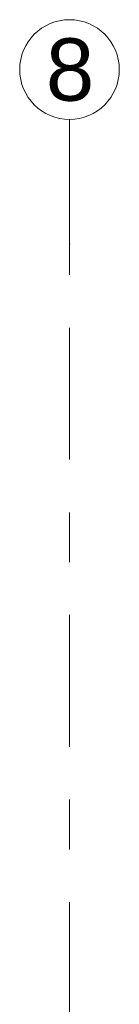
# Model space of a CAD drawing. Header units: metres. Extents: x -3.6 to 84.5, y -11 to 16.8.
# Tile 161 of 161: x 25.63 to 25.83, y 14.83 to 16.805. Entities that reach past the tile are written whole.
import ezdxf

# ---------------------------------------------------------------- set-up
doc = ezdxf.new("R2010")
doc.units = ezdxf.units.M
doc.header["$MEASUREMENT"] = 0
doc.linetypes.add('Strichlinie doppelt', pattern=[0.546806, 0.264583, -0.105833, 0.070556, -0.105833])
doc.layers.add('451 - Universal.Achsen Raster', color=7, linetype='Continuous')
doc.styles.add('ERSTELLTER_STIL_2', font='txt')

msp = doc.modelspace()

# ---------------------------------------------------------------- linework, layer by layer
at = {"layer": '451 - Universal.Achsen Raster', "color": 160, "linetype": 'Strichlinie doppelt', "lineweight": 9, "true_color": 0x3232ff}
for p, q in [((25.73, 16.355), (25.73, 16.605)), ((25.73, -10.585), (25.73, 16.355))]:
    msp.add_line(p, q, dxfattribs=at)
at = {"layer": '451 - Universal.Achsen Raster', "color": 160, "linetype": 'Continuous', "lineweight": 9, "true_color": 0x3232ff}
msp.add_circle((25.73, 16.705), 0.1, dxfattribs=at)
at = {"layer": '451 - Universal.Achsen Raster', "color": 160, "linetype": 'Strichlinie doppelt', "lineweight": 9, "true_color": 0x3232ff}
msp.add_point((25.73, 16.355), dxfattribs=at)
msp.add_point((25.73, 16.355), dxfattribs=at)

# ---------------------------------------------------------------- texts
at = {"layer": '451 - Universal.Achsen Raster', "color": 160, "lineweight": 9, "true_color": 0x3232ff, "insert": (25.6826, 16.7675), "char_height": 0.125, "attachment_point": 1, "style": 'ERSTELLTER_STIL_2'}
msp.add_mtext('\\A1;{\\pql;\\pt0;\\fArial|b0|i0|c0|p38;8}', dxfattribs=at)

doc.saveas('drawing.dxf')
